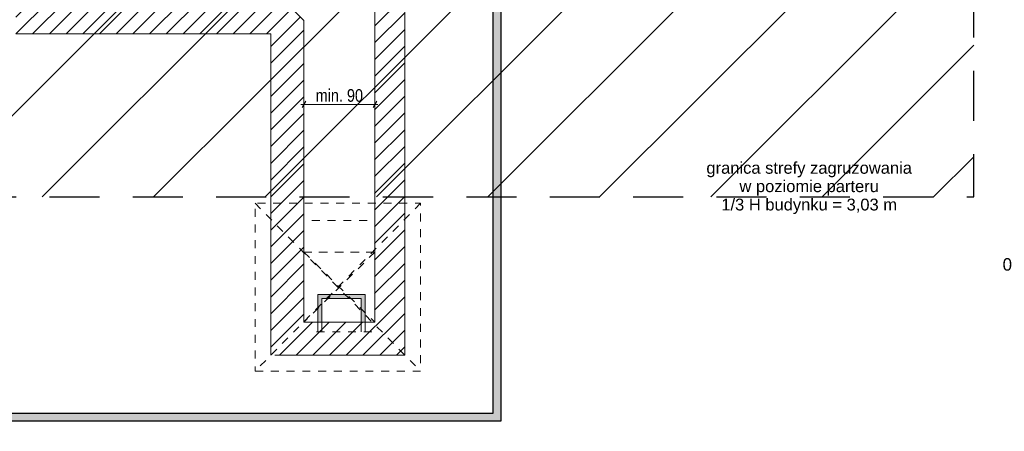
# Model space of a CAD drawing. Header units: centimetres. Extents: x 18292 to 3593338517, y 11794 to 62103.
# Tile 14 of 147: x 28861 to 30110, y 53462 to 53985. Entities that reach past the tile are written whole.
import ezdxf
from ezdxf.enums import TextEntityAlignment as Align

# ---------------------------------------------------------------- set-up
doc = ezdxf.new("R2010")
doc.units = ezdxf.units.CM
doc.header["$MEASUREMENT"] = 0
doc.linetypes.add('Dashed-002', pattern=[20, 10, -10])
doc.linetypes.add('Long Dashed', pattern=[105.83333, 63.499999, -42.333331])
for name, color, linetype in [('410-Fundamenty', 7, 'Continuous'), ('499-Wymiary i opisy', 7, 'Continuous'), ('__PROJEKTOWANE', 7, 'Continuous'), ('__PROJEKTOWANE_WYPOSAŻENIE', 7, 'Continuous'), ('MF_KRESKOWANIE', 7, 'Continuous'), ('MF_SCIANY_KONSTR', 7, 'Continuous'), ('MF_WYMIAR zagospodarowanie', 7, 'Continuous')]:
    doc.layers.add(name, color=color, linetype=linetype)
doc.styles.add('GENERATED_STYLE_1', font='txt')
doc.styles.add('GENERATED_STYLE_2', font='txt')
doc.styles.add('GENERATED_STYLE_4', font='txt')
doc.dimstyles.new('GENERATED_STYLE__1', dxfattribs={"dimtxt": 16, "dimasz": 6.08, "dimexe": 0.18, "dimexo": 0.0625, "dimgap": 0.09, "dimtad": 1, "dimtih": 1, "dimtoh": 1, "dimdec": 0, "dimzin": 0, "dimdsep": 46, "dimtxsty": 'GENERATED_STYLE_4', "dimblk": 'ARROWHEAD_2', "dimblk1": 'ARROWHEAD_2', "dimblk2": 'ARROWHEAD_2', "dimcen": 0.09, "dimse1": 1, "dimse2": 1, "dimclrd": 7, "dimclre": 7, "dimclrt": 7, "dimadec": 0, "dimazin": 0, "dimtfac": 1, "dimtdec": 4, "dimtmove": 0, "dimatfit": 3, "dimfxl": 0, "dimtolj": 1, "dimtzin": 0, "dimarcsym": 0})
doc.dimstyles.new('GENERATED_STYLE__4', dxfattribs={"dimtxt": 16, "dimasz": 6.08, "dimexe": 0.18, "dimexo": 0.0625, "dimgap": 0.09, "dimtad": 1, "dimdec": 0, "dimzin": 0, "dimdsep": 46, "dimtxsty": 'GENERATED_STYLE_4', "dimblk": 'ARROWHEAD_2', "dimblk1": 'ARROWHEAD_2', "dimblk2": 'ARROWHEAD_2', "dimcen": 0.09, "dimse1": 1, "dimse2": 1, "dimclrd": 7, "dimclre": 7, "dimclrt": 7, "dimadec": 0, "dimazin": 0, "dimtfac": 1, "dimtdec": 4, "dimtmove": 0, "dimatfit": 3, "dimfxl": 0, "dimtolj": 1, "dimtzin": 0, "dimarcsym": 0})
doc.dimstyles.new('GENERATED_STYLE__6', dxfattribs={"dimtxt": 16, "dimasz": 6.08, "dimexe": 0.18, "dimexo": 0.0625, "dimgap": 0.09, "dimtad": 1, "dimdec": 0, "dimzin": 0, "dimdsep": 46, "dimtxsty": 'GENERATED_STYLE_1', "dimblk": 'ARROWHEAD_2', "dimblk1": 'ARROWHEAD_2', "dimblk2": 'ARROWHEAD_2', "dimcen": 0.09, "dimse1": 1, "dimse2": 1, "dimclrd": 7, "dimclre": 7, "dimclrt": 7, "dimadec": 0, "dimazin": 0, "dimtfac": 1, "dimtdec": 4, "dimtmove": 0, "dimatfit": 3, "dimfxl": 0, "dimtolj": 1, "dimtzin": 0, "dimarcsym": 0})

# ---------------------------------------------------------------- blocks, each defined once
blk = doc.blocks.new('*D126', base_point=(4868174.2, 3898003.6))
at = {"layer": '499-Wymiary i opisy', "color": 7, "linetype": 'Continuous', "lineweight": 13}
for p, q in [((31249.8, 59744.2), (31241.8, 59748.8)), ((31245.8, 59746.5), (31245.8, 59750.4)), ((31251.8, 59746.5), (31239.8, 59746.5)), ((31245.8, 52927.5), (31245.8, 59746.5)), ((31251.8, 52927.5), (31239.8, 52927.5)), ((31241.8, 52929.8), (31249.8, 52925.2)), ((31245.8, 52923.6), (31245.8, 52927.5))]:
    blk.add_line(p, q, dxfattribs=at)
at = {"layer": '499-Wymiary i opisy', "color": 7, "lineweight": 13, "insert": (31242.6, 56311.4), "char_height": 16, "attachment_point": 7, "rotation": 90, "style": 'GENERATED_STYLE_1'}
blk.add_mtext('\\A1;{\\pql;\\fArial Narrow|b1|i0|c238|p34;6\xa0819}', dxfattribs=at)
blk = doc.blocks.new('ARROWHEAD_2')
at = {"color": 0, "linetype": 'Continuous', "lineweight": 0}
for p, q in [((0, 0), (-1, 0)), ((-0.38, -0.66), (0.38, 0.66))]:
    blk.add_line(p, q, dxfattribs=at)
blk = doc.blocks.new('*D128', base_point=(4868174.2, 3898003.6))
at = {"layer": '499-Wymiary i opisy', "color": 7, "linetype": 'Continuous', "lineweight": 13}
for p, q in [((31221.8, 54094.5), (31209.8, 54094.5)), ((31211.8, 54096.8), (31219.8, 54092.2)), ((31215.8, 53077.5), (31215.8, 54094.5)), ((31221.8, 53077.5), (31209.8, 53077.5)), ((31211.8, 53079.8), (31219.8, 53075.2))]:
    blk.add_line(p, q, dxfattribs=at)
at = {"layer": '499-Wymiary i opisy', "color": 7, "lineweight": 13, "insert": (31212.6, 53563), "char_height": 16, "attachment_point": 7, "rotation": 90, "style": 'GENERATED_STYLE_4'}
blk.add_mtext('\\A1;{\\pql;\\fArial Narrow|b0|i0|c238|p34;1\xa0017}', dxfattribs=at)
blk = doc.blocks.new('*D136', base_point=(4868174.2, 3898003.6))
at = {"layer": '499-Wymiary i opisy', "color": 7, "linetype": 'Continuous', "lineweight": 13}
for p, q in [((31191.8, 54094.5), (31179.8, 54094.5)), ((31181.8, 54096.8), (31189.8, 54092.2)), ((31185.8, 53077.5), (31185.8, 54094.5)), ((31191.8, 53077.5), (31179.8, 53077.5)), ((31181.8, 53079.8), (31189.8, 53075.2))]:
    blk.add_line(p, q, dxfattribs=at)
at = {"layer": '499-Wymiary i opisy', "color": 7, "lineweight": 13, "insert": (31182.6, 53563), "char_height": 16, "attachment_point": 7, "rotation": 90, "style": 'GENERATED_STYLE_4'}
blk.add_mtext('\\A1;{\\pql;\\fArial Narrow|b0|i0|c238|p34;1\xa0017}', dxfattribs=at)
blk = doc.blocks.new('*D182', base_point=(4868174.2, 3898003.6))
at = {"layer": '499-Wymiary i opisy', "color": 7, "linetype": 'Continuous', "lineweight": 13}
for p, q in [((29217.7, 53877), (29221.6, 53877)), ((29223.9, 53881), (29219.3, 53873)), ((29221.6, 53871), (29221.6, 53883)), ((29221.6, 53877), (29311.6, 53877)), ((29309.3, 53873), (29313.9, 53881)), ((29311.6, 53871), (29311.6, 53883)), ((29311.6, 53877), (29315.5, 53877))]:
    blk.add_line(p, q, dxfattribs=at)
at = {"layer": '499-Wymiary i opisy', "color": 7, "lineweight": 13, "insert": (29236.4, 53880.2), "char_height": 16, "attachment_point": 7, "style": 'GENERATED_STYLE_4'}
blk.add_mtext('\\A1;{\\pql;\\fArial Narrow|b0|i0|c238|p34;min. 90}', dxfattribs=at)
blk = doc.blocks.new('D Marker 11')
at = {"layer": '410-Fundamenty', "color": 5, "lineweight": 13, "style": 'GENERATED_STYLE_1'}
blk.add_attdef('DUMMY_141', text='', height=16, rotation=180, dxfattribs=at).set_placement((0, -3047.647), align=Align.BOTTOM_LEFT)

msp = doc.modelspace()

# ---------------------------------------------------------------- hatches: boundary and pattern name
at = {"layer": '__PROJEKTOWANE', "linetype": 'Continuous', "lineweight": 13}
h = msp.add_hatch(dxfattribs=at)
h.set_pattern_fill('Bloczki_ceramiczne_kopia_DD', color=150, style=0, pattern_type=2)
h.set_pattern_definition([(45, (4868174.17, 3898003.61), (-70.7106781, 70.7106781), [])])
h.paths.add_polyline_path([(29714.9, 54617.5), (30014.9, 54617.5), (30014.9, 55810.5), (29733.9, 55810.5), (29733.9, 56706.5), (30094, 56706.5), (30092.1, 56167.5), (30371.9, 56167.5), (30371.9, 54260.5), (30071.9, 54260.5), (30071.9, 53759.5), (28132.9, 53759.5), (28132.9, 54560.5), (27833.9, 54560.5), (27832.9, 55446.7), (26114.1, 55446.6), (26114.1, 55792.5), (28189.9, 55792.5), (28189.9, 54917.5), (28489.9, 54917.5), (28489.9, 54116.5), (29714.9, 54116.5)])
at = {"layer": '__PROJEKTOWANE', "linetype": 'Continuous', "lineweight": 25}
h = msp.add_hatch(color=230, dxfattribs=at)
h.paths.add_polyline_path([(27914.8, 56613.9), (27914.8, 54825.6), (28391.4, 54825.6), (28391.4, 54038.8), (28822.3, 54038.8), (28822.3, 53475.2), (29471.7, 53475.2), (29471.7, 54038.8), (29811.8, 54038.8), (29811.8, 54541), (30104, 54541), (30104, 55897.1), (28839.1, 55897.1), (28839.1, 56613.9)])
h.paths.add_polyline_path([(28832.3, 53485.2), (28832.3, 54048.8), (28401.4, 54048.8), (28401.4, 54835.6), (27924.8, 54835.6), (27924.8, 56603.9), (28829.1, 56603.9), (28829.1, 55887.1), (30094, 55887.1), (30094, 54551), (29801.8, 54551), (29801.8, 54048.8), (29461.7, 54048.8), (29461.7, 53485.2)], flags=0)
at = {"layer": 'MF_KRESKOWANIE', "linetype": 'Continuous', "lineweight": 13}
h = msp.add_hatch(dxfattribs=at)
h.set_pattern_fill('bloczki_ceramiczne_000a', color=250, style=0, pattern_type=2)
h.set_pattern_definition([(45, (4868174.165, 3898003.605), (-10.606601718, 10.606601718), [])])
h.paths.add_polyline_path([(28179.9, 54907.5), (28479.9, 54907.5), (28479.9, 54896.5), (28479.9, 54735.5), (28479.9, 54106.5), (28547.9, 54106.5), (28855.9, 54106.5), (28855.9, 53966.5), (28897.9, 53966.5), (29179.6, 53966.5), (29179.6, 53894.5), (29179.6, 53558.5), (29349.6, 53558.5), (29349.6, 53894.5), (29349.6, 53966.5), (29349.6, 54106.5), (29724.9, 54106.5), (29724.9, 54607.5), (30024.9, 54607.5), (30024.9, 54660.5), (30024.9, 55820.5), (29705.9, 55820.5), (28929.9, 55820.5), (28929.9, 55776.5), (29000.9, 55776.5), (29000.9, 55556.5), (28933.9, 55556.5), (28923.9, 55556.5), (28923.9, 55514.5), (29143.9, 55514.5), (29143.9, 55556.5), (29042.9, 55556.5), (29042.9, 55776.5), (29380.9, 55776.5), (29380.9, 55556.5), (29223.9, 55556.5), (29223.9, 55514.5), (29422.9, 55514.5), (29422.9, 55776.5), (29686.9, 55776.5), (29986.9, 55776.5), (29986.9, 55234.5), (29686.9, 55234.5), (29422.9, 55234.5), (29422.9, 55434.5), (29380.9, 55434.5), (29380.9, 55393.5), (29380.9, 55026.5), (29422.9, 55026.5), (29422.9, 55192.5), (29986.9, 55192.5), (29986.9, 54645.5), (29722.9, 54645.5), (29722.9, 54735.5), (29722.9, 54747.5), (29422.9, 54747.5), (29422.9, 54934.5), (29380.9, 54934.5), (29380.9, 54747.5), (29380.9, 54705.5), (29686.9, 54705.5), (29686.9, 54144.5), (29284.9, 54144.5), (29284.9, 54705.5), (29288.9, 54705.5), (29288.9, 54747.5), (29190.9, 54747.5), (29190.9, 54705.5), (29242.9, 54705.5), (29242.9, 54290.5), (29217.9, 54290.5), (29232.9, 54248.5), (29242.9, 54248.5), (29242.9, 54144.5), (29062.9, 54144.5), (29062.9, 54147.5), (29020.9, 54147.5), (29020.9, 54144.5), (29007.9, 54144.5), (29007.9, 54106.5), (29311.6, 54106.5), (29311.6, 54008.5), (29311.6, 53894.5), (29311.2, 53894.5), (29311.2, 53600.5), (29221.6, 53600.5), (29221.6, 53894.5), (29221.6, 53983.5), (29196.6, 54008.5), (28897.9, 54008.5), (28897.9, 54106.5), (28947.9, 54106.5), (28947.9, 54144.5), (28897.9, 54144.5), (28897.9, 54159.5), (28855.9, 54159.5), (28855.9, 54144.5), (28517.9, 54144.5), (28517.9, 54705.5), (28657.9, 54705.5), (28657.9, 54747.5), (28517.9, 54747.5), (28517.9, 54907.5), (28781.9, 54907.5), (28781.9, 54871.5), (28823.9, 54871.5), (28823.9, 55099.5), (28781.9, 55099.5), (28781.9, 54945.5), (28527.9, 54945.5), (28217.9, 54945.5), (28217.9, 55790.1), (28680.4, 55790.4), (28680.6, 55820.5), (28217.9, 55820.5), (28193.9, 55782.5), (28179.9, 55782.5), (28179.9, 54945.5)])
at = {"layer": 'MF_WYMIAR zagospodarowanie', "linetype": 'Continuous', "lineweight": 13, "true_color": 0x6a6a6a}
msp.add_hatch(color=251, dxfattribs=at).paths.add_polyline_path([(29239.1, 53635.5), (29299.1, 53635.5), (29299.1, 53600.5), (29294.1, 53600.5), (29294.1, 53630.5), (29244.1, 53630.5), (29244.1, 53600.5), (29239.1, 53600.5)])

# ---------------------------------------------------------------- linework, layer by layer
at = {"layer": '__PROJEKTOWANE', "color": 7, "linetype": 'Long Dashed', "lineweight": 25, "flags": 128}
msp.add_lwpolyline([(27831, 55446.6), (27834, 54560.5), (28132.9, 54560.5), (28132.9, 53759.5), (30071.9, 53759.5), (30071.9, 54260.5), (30371.9, 54260.5), (30371.9, 56167.5), (30092.1, 56167.5), (30093.9, 56678.3)], dxfattribs=at)
at = {"layer": '__PROJEKTOWANE', "color": 230, "linetype": 'Continuous', "lineweight": 25, "flags": 128}
for points in [[(28822.3, 53475.2), (29471.7, 53475.2), (29471.7, 54038.8), (29811.8, 54038.8), (29811.8, 54541), (30104, 54541), (30104, 55897.1), (28839.1, 55897.1), (28839.1, 56613.9), (27914.9, 56613.9), (27914.9, 54825.6), (28391.4, 54825.6), (28391.4, 54038.8), (28822.3, 54038.8)], [(28832.3, 53485.2), (29461.7, 53485.2), (29461.7, 54048.8), (29801.8, 54048.8), (29801.8, 54551), (30094, 54551), (30094, 55887.1), (28829.1, 55887.1), (28829.1, 56603.9), (27924.8, 56603.9), (27924.8, 54835.6), (28401.4, 54835.6), (28401.4, 54048.8), (28832.3, 54048.8)]]:
    msp.add_lwpolyline(points, close=True, dxfattribs=at)
at = {"layer": '__PROJEKTOWANE_WYPOSAŻENIE', "color": 7, "linetype": 'Dashed-002', "lineweight": 13}
for p, q in [((29159.6, 53751.5), (29369.6, 53538.5)), ((29369.6, 53751.5), (29159.6, 53538.5)), ((29221.6, 53689.5), (29311.6, 53600.5)), ((29311.6, 53689.5), (29221.6, 53600.5))]:
    msp.add_line(p, q, dxfattribs=at)
at = {"layer": '__PROJEKTOWANE_WYPOSAŻENIE', "color": 7, "linetype": 'Dashed-002', "lineweight": 13, "flags": 128}
for points in [[(29159.6, 53538.5), (29369.6, 53538.5), (29369.6, 53751.5), (29159.6, 53751.5)], [(29221.6, 53689.5), (29311.6, 53689.5), (29311.6, 53729.5), (29221.6, 53729.5)], [(29221.6, 53600.5), (29311.6, 53600.5), (29311.6, 53689.5), (29221.6, 53689.5)]]:
    msp.add_lwpolyline(points, close=True, dxfattribs=at)
at = {"layer": '__PROJEKTOWANE_WYPOSAŻENIE', "color": 7, "linetype": 'Continuous', "lineweight": 13, "flags": 128}
for points in [[(29299.1, 53588.5), (29299.1, 53635.5), (29239.1, 53635.5), (29239.1, 53588.5)], [(29294.1, 53588.5), (29294.1, 53630.5), (29244.1, 53630.5), (29244.1, 53588.5)]]:
    msp.add_lwpolyline(points, dxfattribs=at)
at = {"layer": '__PROJEKTOWANE_WYPOSAŻENIE', "color": 7, "linetype": 'Dashed-002', "lineweight": 13, "flags": 128}
msp.add_lwpolyline([(29307.6, 53588.4), (29232.2, 53588.4)], dxfattribs=at)
at = {"layer": 'MF_SCIANY_KONSTR', "color": 7, "linetype": 'Continuous', "lineweight": 13}
for p, q in [((29349.6, 54106.5), (29349.6, 53966.5)), ((29196.6, 54008.5), (29221.6, 53983.5)), ((29311.6, 54008.5), (29311.6, 53894.5)), ((29221.6, 53983.5), (29221.6, 53879.5)), ((28855.9, 53966.5), (29179.6, 53966.5)), ((29179.6, 53966.5), (29179.6, 53894.5)), ((29221.6, 53966.5), (29221.6, 53894.5)), ((29349.6, 53966.5), (29349.6, 53894.5)), ((29179.6, 53894.5), (29179.6, 53558.5)), ((29221.6, 53894.5), (29221.6, 53600.5)), ((29311.6, 53894.5), (29311.6, 53600.5)), ((29349.6, 53558.5), (29349.6, 53894.5)), ((29226.6, 53600.5), (29311.6, 53600.5)), ((29184.6, 53558.5), (29349.6, 53558.5))]:
    msp.add_line(p, q, dxfattribs=at)

# ---------------------------------------------------------------- block references
at = {"layer": '410-Fundamenty', "color": 7, "lineweight": 13}
ref = msp.add_blockref('D Marker 11', (30271.9, 56734.5), dxfattribs=at)
ref.add_attrib('DUMMY_141', 'zone_relations=0', dxfattribs={"color": 7, "lineweight": 13, "height": 16, "rotation": 180, "style": 'GENERATED_STYLE_1'}).set_placement((30271.9, 53686.8), align=Align.BOTTOM_LEFT)

# ---------------------------------------------------------------- texts
at = {"layer": '__PROJEKTOWANE_WYPOSAŻENIE', "color": 150, "linetype": 'Continuous', "lineweight": 13, "insert": (29862.8, 53804), "char_height": 15, "attachment_point": 2, "line_spacing_factor": 0.93223, "style": 'GENERATED_STYLE_2'}
msp.add_mtext('\\A1;{\\pqc;\\fArial|b0|i0|c238|p38;granica strefy zagruzowania \\P\\pqc;\\fArial|b0|i0|c238|p38;w poziomie parteru\\P\\pqc;\\fArial|b0|i0|c238|p38;1/3 H budynku = 3,03 m}', dxfattribs=at)

# ---------------------------------------------------------------- dimensions: what is measured, and where the dimension line sits
at = {"layer": '499-Wymiary i opisy', "color": 7, "linetype": 'Continuous', "lineweight": 13}
for base, p1, p2, dimstyle, picture, middle in [((31245.8, 59746.5), (24264.9, 52927.5), (25791.9, 59746.5), 'GENERATED_STYLE__6', '*D126', (31234.6, 56338.9)), ((31215.8, 54094.5), (24865.9, 53077.5), (29736.9, 54094.5), 'GENERATED_STYLE__4', '*D128', (31204.6, 53590.4)), ((31185.8, 54094.5), (24865.9, 53077.5), (29736.9, 54094.5), 'GENERATED_STYLE__4', '*D136', (31174.6, 53590.4))]:
    dim = msp.add_linear_dim(base=base, p1=p1, p2=p2, angle=90, dimstyle=dimstyle, dxfattribs=at)
    dim.commit()
    dim.dimension.update_dxf_attribs({"geometry": picture, "text_midpoint": middle, "dimtype": 160, "text_rotation": 90})
dim = msp.add_linear_dim(base=(29311.6, 53877), p1=(29221.6, 53983.5), p2=(29311.6, 53981.5), text='min. 90', dimstyle='GENERATED_STYLE__1', dxfattribs=at)
dim.commit()
dim.dimension.update_dxf_attribs({"geometry": '*D182', "text_midpoint": (29273, 53888.2), "dimtype": 160})

doc.saveas('drawing.dxf')
